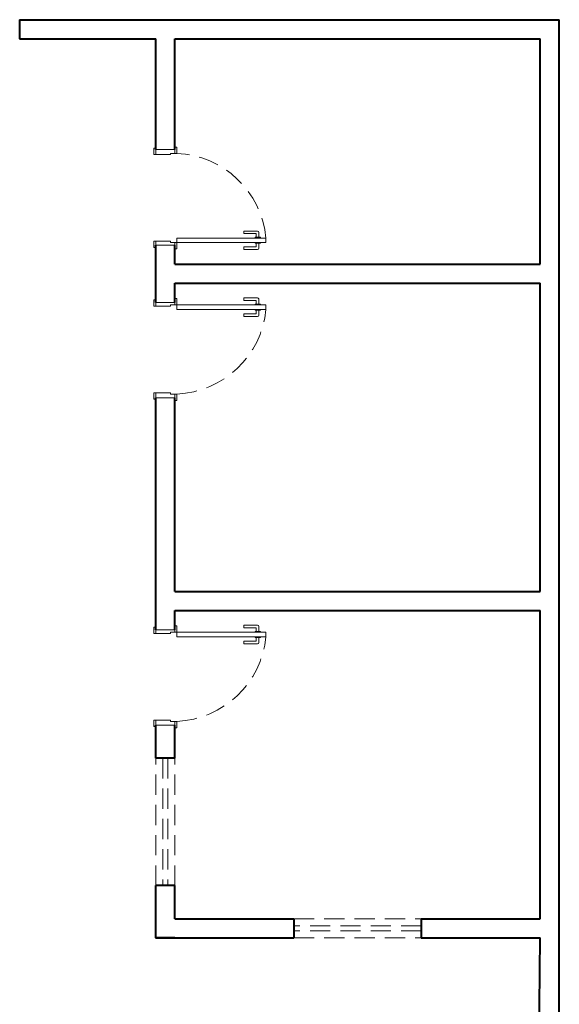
# Model space of a CAD drawing. Header units: millimetres. Extents: x 53 to 3943, y 29 to 3483.
# Tile 44 of 52: x 3882.56 to 3891.04, y 3467.32 to 3482.79. Entities that reach past the tile are written whole.
import ezdxf

# ---------------------------------------------------------------- set-up
doc = ezdxf.new("R2010")
doc.units = ezdxf.units.MM
doc.header["$MEASUREMENT"] = 0
doc.linetypes.add('HIDDEN2', pattern=[0.47625, 0.3175, -0.15875])
doc.layers.add('MB_ALVENARIA', color=7, linetype='Continuous', lineweight=40)
doc.layers.add('MB_ESQUADRIA', color=7, linetype='Continuous', lineweight=5)

msp = doc.modelspace()

# ---------------------------------------------------------------- linework, layer by layer
at = {"layer": 'MB_ALVENARIA'}
for points in [[(3882.56, 3482.786), (3891.04, 3482.786)], [(3882.56, 3482.786), (3882.56, 3482.486)], [(3891.04, 3467.066), (3891.04, 3482.786)], [(3882.56, 3482.486), (3884.7, 3482.486)], [(3884.7, 3480.746), (3884.7, 3482.486)], [(3885, 3482.486), (3890.74, 3482.486)], [(3885, 3480.746), (3885, 3482.486)], [(3890.74, 3478.946), (3890.74, 3482.486)], [(3884.7, 3478.346), (3884.7, 3479.246)], [(3885, 3478.946), (3885, 3479.246)], [(3885, 3478.946), (3890.74, 3478.946)], [(3885, 3478.646), (3890.74, 3478.646)], [(3885, 3478.346), (3885, 3478.646)], [(3890.74, 3473.806), (3890.74, 3478.646)], [(3884.7, 3473.206), (3884.7, 3476.846)], [(3885, 3473.806), (3885, 3476.846)], [(3885, 3473.806), (3890.74, 3473.806)], [(3885, 3473.206), (3885, 3473.506)], [(3885, 3473.506), (3890.74, 3473.506)], [(3890.74, 3468.666), (3890.74, 3473.506)], [(3884.7, 3471.186), (3884.7, 3471.706)], [(3885, 3471.186), (3885, 3471.706)], [(3885, 3471.186), (3884.7, 3471.186)], [(3884.7, 3468.366), (3884.7, 3469.186)], [(3885, 3469.186), (3884.7, 3469.186)], [(3885, 3468.666), (3885, 3469.186)], [(3885, 3468.366), (3884.7, 3468.366), (3884.7, 3468.666)], [(3885, 3468.666), (3886.87, 3468.666)], [(3886.87, 3468.666), (3886.87, 3468.366)], [(3888.87, 3468.666), (3890.74, 3468.666)], [(3888.87, 3468.666), (3888.87, 3468.366)], [(3884.7, 3468.366), (3886.87, 3468.366)], [(3888.87, 3468.366), (3890.74, 3468.366)], [(3890.48, 3441.669), (3890.74, 3468.366)]]:
    msp.add_lwpolyline(points, dxfattribs=at)
at = {"layer": 'MB_ESQUADRIA'}
for p, q in [((3884.7, 3480.666), (3884.7, 3480.736)), ((3884.7, 3480.666), (3884.7, 3480.736)), ((3884.93, 3480.666), (3884.7, 3480.666)), ((3884.93, 3480.666), (3884.7, 3480.666)), ((3884.93, 3480.686), (3884.93, 3480.666)), ((3884.93, 3480.686), (3885, 3480.686)), ((3884.93, 3480.686), (3884.93, 3480.666)), ((3884.93, 3480.686), (3885, 3480.686)), ((3885, 3480.686), (3885, 3480.736)), ((3885, 3480.686), (3885, 3480.736)), ((3886.085, 3479.466), (3886.085, 3479.426)), ((3886.299, 3479.466), (3886.085, 3479.466)), ((3886.085, 3479.466), (3886.085, 3479.426)), ((3886.299, 3479.466), (3886.085, 3479.466)), ((3886.085, 3479.426), (3886.269, 3479.426)), ((3886.085, 3479.426), (3886.269, 3479.426)), ((3886.259, 3479.369), (3886.259, 3479.356)), ((3886.344, 3479.369), (3886.259, 3479.369)), ((3886.259, 3479.369), (3886.259, 3479.356)), ((3886.344, 3479.369), (3886.259, 3479.369)), ((3886.279, 3479.416), (3886.279, 3479.369)), ((3886.279, 3479.416), (3886.279, 3479.369)), ((3886.319, 3479.369), (3886.319, 3479.446)), ((3886.319, 3479.369), (3886.319, 3479.446)), ((3886.344, 3479.357), (3886.344, 3479.369)), ((3886.344, 3479.357), (3886.344, 3479.369)), ((3884.93, 3479.306), (3884.7, 3479.306)), ((3884.7, 3479.306), (3884.7, 3479.236)), ((3884.93, 3479.306), (3884.7, 3479.306)), ((3884.7, 3479.306), (3884.7, 3479.236)), ((3884.93, 3479.306), (3884.7, 3479.306)), ((3884.7, 3479.306), (3884.7, 3479.236)), ((3884.93, 3479.306), (3884.7, 3479.306)), ((3884.7, 3479.306), (3884.7, 3479.236)), ((3884.93, 3479.286), (3884.93, 3479.306)), ((3884.93, 3479.286), (3884.93, 3479.306)), ((3884.93, 3479.286), (3884.93, 3479.306)), ((3884.93, 3479.286), (3884.93, 3479.306)), ((3884.93, 3479.286), (3885, 3479.286)), ((3884.93, 3479.286), (3885, 3479.286)), ((3884.93, 3479.286), (3885, 3479.286)), ((3884.93, 3479.286), (3885, 3479.286)), ((3885, 3479.286), (3885, 3479.236)), ((3885, 3479.286), (3885, 3479.236)), ((3885, 3479.286), (3885, 3479.236)), ((3885, 3479.286), (3885, 3479.236)), ((3886.085, 3479.176), (3886.085, 3479.216)), ((3886.085, 3479.216), (3886.269, 3479.216)), ((3886.085, 3479.176), (3886.085, 3479.216)), ((3886.085, 3479.216), (3886.269, 3479.216)), ((3886.259, 3479.274), (3886.259, 3479.286)), ((3886.259, 3479.274), (3886.259, 3479.286)), ((3886.345, 3479.274), (3886.259, 3479.274)), ((3886.345, 3479.274), (3886.259, 3479.274)), ((3886.279, 3479.226), (3886.279, 3479.274)), ((3886.279, 3479.226), (3886.279, 3479.274)), ((3886.319, 3479.274), (3886.319, 3479.197)), ((3886.319, 3479.274), (3886.319, 3479.197)), ((3886.345, 3479.287), (3886.345, 3479.274)), ((3886.345, 3479.287), (3886.345, 3479.274)), ((3886.299, 3479.177), (3886.085, 3479.176)), ((3886.299, 3479.177), (3886.085, 3479.176)), ((3884.7, 3478.286), (3884.7, 3478.356)), ((3884.7, 3478.286), (3884.7, 3478.356)), ((3884.7, 3478.286), (3884.7, 3478.356)), ((3884.7, 3478.286), (3884.7, 3478.356)), ((3884.93, 3478.286), (3884.7, 3478.286)), ((3884.93, 3478.286), (3884.7, 3478.286)), ((3884.93, 3478.286), (3884.7, 3478.286)), ((3884.93, 3478.286), (3884.7, 3478.286)), ((3884.93, 3478.306), (3885, 3478.306)), ((3884.93, 3478.306), (3884.93, 3478.286)), ((3884.93, 3478.306), (3885, 3478.306)), ((3884.93, 3478.306), (3884.93, 3478.286)), ((3884.93, 3478.306), (3885, 3478.306)), ((3884.93, 3478.306), (3884.93, 3478.286)), ((3884.93, 3478.306), (3885, 3478.306)), ((3884.93, 3478.306), (3884.93, 3478.286)), ((3885, 3478.306), (3885, 3478.356)), ((3885, 3478.306), (3885, 3478.356)), ((3885, 3478.306), (3885, 3478.356)), ((3885, 3478.306), (3885, 3478.356)), ((3886.085, 3478.415), (3886.085, 3478.375)), ((3886.299, 3478.415), (3886.085, 3478.415)), ((3886.085, 3478.415), (3886.085, 3478.375)), ((3886.299, 3478.415), (3886.085, 3478.415)), ((3886.085, 3478.375), (3886.269, 3478.375)), ((3886.085, 3478.375), (3886.269, 3478.375)), ((3886.259, 3478.318), (3886.259, 3478.305)), ((3886.345, 3478.318), (3886.259, 3478.318)), ((3886.259, 3478.318), (3886.259, 3478.305)), ((3886.345, 3478.318), (3886.259, 3478.318)), ((3886.279, 3478.365), (3886.279, 3478.318)), ((3886.279, 3478.365), (3886.279, 3478.318)), ((3886.319, 3478.318), (3886.319, 3478.395)), ((3886.319, 3478.318), (3886.319, 3478.395)), ((3886.345, 3478.305), (3886.345, 3478.318)), ((3886.345, 3478.305), (3886.345, 3478.318)), ((3886.085, 3478.125), (3886.085, 3478.165)), ((3886.085, 3478.165), (3886.269, 3478.165)), ((3886.085, 3478.125), (3886.085, 3478.165)), ((3886.085, 3478.165), (3886.269, 3478.165)), ((3886.299, 3478.125), (3886.085, 3478.125)), ((3886.299, 3478.125), (3886.085, 3478.125)), ((3886.259, 3478.222), (3886.259, 3478.235)), ((3886.259, 3478.222), (3886.259, 3478.235)), ((3886.344, 3478.222), (3886.259, 3478.222)), ((3886.344, 3478.222), (3886.259, 3478.222)), ((3886.279, 3478.175), (3886.279, 3478.222)), ((3886.279, 3478.175), (3886.279, 3478.222)), ((3886.319, 3478.222), (3886.319, 3478.145)), ((3886.319, 3478.222), (3886.319, 3478.145)), ((3886.344, 3478.235), (3886.344, 3478.222)), ((3886.344, 3478.235), (3886.344, 3478.222)), ((3884.93, 3476.926), (3884.7, 3476.926)), ((3884.7, 3476.926), (3884.7, 3476.856)), ((3884.93, 3476.926), (3884.7, 3476.926)), ((3884.7, 3476.926), (3884.7, 3476.856)), ((3884.93, 3476.906), (3884.93, 3476.926)), ((3884.93, 3476.906), (3884.93, 3476.926)), ((3884.93, 3476.906), (3885, 3476.906)), ((3884.93, 3476.906), (3885, 3476.906)), ((3885, 3476.906), (3885, 3476.856)), ((3885, 3476.906), (3885, 3476.856)), ((3884.7, 3473.146), (3884.7, 3473.216)), ((3884.7, 3473.146), (3884.7, 3473.216)), ((3884.7, 3473.146), (3884.7, 3473.216)), ((3884.7, 3473.146), (3884.7, 3473.216)), ((3885, 3473.166), (3885, 3473.216)), ((3885, 3473.166), (3885, 3473.216)), ((3885, 3473.166), (3885, 3473.216)), ((3885, 3473.166), (3885, 3473.216)), ((3886.085, 3473.275), (3886.085, 3473.235)), ((3886.299, 3473.275), (3886.085, 3473.275)), ((3886.085, 3473.275), (3886.085, 3473.235)), ((3886.299, 3473.275), (3886.085, 3473.275)), ((3886.085, 3473.235), (3886.269, 3473.235)), ((3886.085, 3473.235), (3886.269, 3473.235)), ((3886.259, 3473.178), (3886.259, 3473.165)), ((3886.345, 3473.178), (3886.259, 3473.178)), ((3886.259, 3473.178), (3886.259, 3473.165)), ((3886.345, 3473.178), (3886.259, 3473.178)), ((3886.279, 3473.225), (3886.279, 3473.178)), ((3886.279, 3473.225), (3886.279, 3473.178)), ((3886.319, 3473.178), (3886.319, 3473.255)), ((3886.319, 3473.178), (3886.319, 3473.255)), ((3886.345, 3473.165), (3886.345, 3473.178)), ((3886.345, 3473.165), (3886.345, 3473.178)), ((3884.93, 3473.146), (3884.7, 3473.146)), ((3884.93, 3473.146), (3884.7, 3473.146)), ((3884.93, 3473.146), (3884.7, 3473.146)), ((3884.93, 3473.146), (3884.7, 3473.146)), ((3884.93, 3473.166), (3885, 3473.166)), ((3884.93, 3473.166), (3884.93, 3473.146)), ((3884.93, 3473.166), (3885, 3473.166)), ((3884.93, 3473.166), (3884.93, 3473.146)), ((3884.93, 3473.166), (3885, 3473.166)), ((3884.93, 3473.166), (3884.93, 3473.146)), ((3884.93, 3473.166), (3885, 3473.166)), ((3884.93, 3473.166), (3884.93, 3473.146)), ((3886.085, 3472.985), (3886.085, 3473.025)), ((3886.085, 3473.025), (3886.269, 3473.025)), ((3886.085, 3472.985), (3886.085, 3473.025)), ((3886.085, 3473.025), (3886.269, 3473.025)), ((3886.259, 3473.082), (3886.259, 3473.095)), ((3886.259, 3473.082), (3886.259, 3473.095)), ((3886.344, 3473.082), (3886.259, 3473.082)), ((3886.344, 3473.082), (3886.259, 3473.082)), ((3886.279, 3473.035), (3886.279, 3473.082)), ((3886.279, 3473.035), (3886.279, 3473.082)), ((3886.319, 3473.082), (3886.319, 3473.005)), ((3886.319, 3473.082), (3886.319, 3473.005)), ((3886.344, 3473.095), (3886.344, 3473.082)), ((3886.344, 3473.095), (3886.344, 3473.082)), ((3886.299, 3472.985), (3886.085, 3472.985)), ((3886.299, 3472.985), (3886.085, 3472.985)), ((3884.93, 3471.786), (3884.7, 3471.786)), ((3884.7, 3471.786), (3884.7, 3471.716)), ((3884.93, 3471.786), (3884.7, 3471.786)), ((3884.7, 3471.786), (3884.7, 3471.716)), ((3884.93, 3471.766), (3884.93, 3471.786)), ((3884.93, 3471.766), (3884.93, 3471.786)), ((3884.93, 3471.766), (3885, 3471.766)), ((3884.93, 3471.766), (3885, 3471.766)), ((3885, 3471.766), (3885, 3471.716)), ((3885, 3471.766), (3885, 3471.716))]:
    msp.add_line(p, q, dxfattribs=at)
for points in [[(3884.7, 3480.666), (3884.67, 3480.666), (3884.67, 3480.766), (3884.7, 3480.766), (3884.7, 3480.736)], [(3884.7, 3480.666), (3884.67, 3480.666), (3884.67, 3480.766), (3884.7, 3480.766), (3884.7, 3480.736)], [(3885, 3480.736), (3885, 3480.786), (3885.03, 3480.786), (3885.03, 3480.686), (3885, 3480.686), (3885, 3480.686)], [(3885, 3480.736), (3885, 3480.786), (3885.03, 3480.786), (3885.03, 3480.686), (3885, 3480.686), (3885, 3480.686)], [(3884.7, 3480.746), (3885, 3480.746)], [(3884.7, 3479.306), (3884.67, 3479.306), (3884.67, 3479.206), (3884.7, 3479.206), (3884.7, 3479.236)], [(3884.7, 3479.306), (3884.67, 3479.306), (3884.67, 3479.206), (3884.7, 3479.206), (3884.7, 3479.236)], [(3884.7, 3479.306), (3884.67, 3479.306), (3884.67, 3479.206), (3884.7, 3479.206), (3884.7, 3479.236)], [(3884.7, 3479.306), (3884.67, 3479.306), (3884.67, 3479.206), (3884.7, 3479.206), (3884.7, 3479.236)], [(3885, 3479.246), (3885, 3479.246), (3884.7, 3479.246)], [(3885, 3479.236), (3885, 3479.186), (3885.03, 3479.186), (3885.03, 3479.286), (3885, 3479.286), (3885, 3479.286)], [(3885, 3479.236), (3885, 3479.186), (3885.03, 3479.186), (3885.03, 3479.286), (3885, 3479.286), (3885, 3479.286)], [(3885, 3479.236), (3885, 3479.186), (3885.03, 3479.186), (3885.03, 3479.286), (3885, 3479.286), (3885, 3479.286)], [(3885, 3479.236), (3885, 3479.186), (3885.03, 3479.186), (3885.03, 3479.286), (3885, 3479.286), (3885, 3479.286)], [(3886.43, 3479.356), (3885.03, 3479.356), (3885.03, 3479.286), (3886.43, 3479.286), (3886.43, 3479.356)], [(3884.7, 3478.286), (3884.67, 3478.286), (3884.67, 3478.386), (3884.7, 3478.386), (3884.7, 3478.356)], [(3884.7, 3478.286), (3884.67, 3478.286), (3884.67, 3478.386), (3884.7, 3478.386), (3884.7, 3478.356)], [(3884.7, 3478.286), (3884.67, 3478.286), (3884.67, 3478.386), (3884.7, 3478.386), (3884.7, 3478.356)], [(3884.7, 3478.286), (3884.67, 3478.286), (3884.67, 3478.386), (3884.7, 3478.386), (3884.7, 3478.356)], [(3885, 3478.346), (3885, 3478.346), (3884.7, 3478.346)], [(3885, 3478.356), (3885, 3478.406), (3885.03, 3478.406), (3885.03, 3478.306), (3885, 3478.306), (3885, 3478.306)], [(3885, 3478.356), (3885, 3478.406), (3885.03, 3478.406), (3885.03, 3478.306), (3885, 3478.306), (3885, 3478.306)], [(3885, 3478.356), (3885, 3478.406), (3885.03, 3478.406), (3885.03, 3478.306), (3885, 3478.306), (3885, 3478.306)], [(3885, 3478.356), (3885, 3478.406), (3885.03, 3478.406), (3885.03, 3478.306), (3885, 3478.306), (3885, 3478.306)], [(3886.43, 3478.236), (3885.03, 3478.236), (3885.03, 3478.306), (3886.43, 3478.306), (3886.43, 3478.236)], [(3884.7, 3476.926), (3884.67, 3476.926), (3884.67, 3476.826), (3884.7, 3476.826), (3884.7, 3476.856)], [(3884.7, 3476.926), (3884.67, 3476.926), (3884.67, 3476.826), (3884.7, 3476.826), (3884.7, 3476.856)], [(3885, 3476.856), (3885, 3476.806), (3885.03, 3476.806), (3885.03, 3476.906), (3885, 3476.906), (3885, 3476.906)], [(3885, 3476.856), (3885, 3476.806), (3885.03, 3476.806), (3885.03, 3476.906), (3885, 3476.906), (3885, 3476.906)], [(3884.7, 3476.846), (3885, 3476.846)], [(3884.7, 3473.146), (3884.67, 3473.146), (3884.67, 3473.246), (3884.7, 3473.246), (3884.7, 3473.216)], [(3884.7, 3473.146), (3884.67, 3473.146), (3884.67, 3473.246), (3884.7, 3473.246), (3884.7, 3473.216)], [(3884.7, 3473.146), (3884.67, 3473.146), (3884.67, 3473.246), (3884.7, 3473.246), (3884.7, 3473.216)], [(3884.7, 3473.146), (3884.67, 3473.146), (3884.67, 3473.246), (3884.7, 3473.246), (3884.7, 3473.216)], [(3885, 3473.206), (3885, 3473.206), (3884.7, 3473.206)], [(3885, 3473.216), (3885, 3473.266), (3885.03, 3473.266), (3885.03, 3473.166), (3885, 3473.166), (3885, 3473.166)], [(3885, 3473.216), (3885, 3473.266), (3885.03, 3473.266), (3885.03, 3473.166), (3885, 3473.166), (3885, 3473.166)], [(3885, 3473.216), (3885, 3473.266), (3885.03, 3473.266), (3885.03, 3473.166), (3885, 3473.166), (3885, 3473.166)], [(3885, 3473.216), (3885, 3473.266), (3885.03, 3473.266), (3885.03, 3473.166), (3885, 3473.166), (3885, 3473.166)], [(3886.43, 3473.096), (3885.03, 3473.096), (3885.03, 3473.166), (3886.43, 3473.166), (3886.43, 3473.096)], [(3884.7, 3471.786), (3884.67, 3471.786), (3884.67, 3471.686), (3884.7, 3471.686), (3884.7, 3471.716)], [(3884.7, 3471.786), (3884.67, 3471.786), (3884.67, 3471.686), (3884.7, 3471.686), (3884.7, 3471.716)], [(3884.7, 3471.706), (3885, 3471.706)], [(3885, 3471.716), (3885, 3471.666), (3885.03, 3471.666), (3885.03, 3471.766), (3885, 3471.766), (3885, 3471.766)], [(3885, 3471.716), (3885, 3471.666), (3885.03, 3471.666), (3885.03, 3471.766), (3885, 3471.766), (3885, 3471.766)]]:
    msp.add_lwpolyline(points, dxfattribs=at)
at = {"layer": 'MB_ESQUADRIA', "linetype": 'HIDDEN2'}
for points in [[(3884.7, 3469.186), (3884.7, 3471.186)], [(3884.81, 3471.186), (3884.81, 3469.186)], [(3884.89, 3471.186), (3884.89, 3469.186)], [(3885, 3469.186), (3885, 3471.186)], [(3886.87, 3468.666), (3888.87, 3468.666)], [(3888.87, 3468.556), (3886.87, 3468.556)], [(3888.87, 3468.476), (3886.87, 3468.476)], [(3886.87, 3468.366), (3888.87, 3468.366)]]:
    msp.add_lwpolyline(points, dxfattribs=at)
for centre, start, end in [((3884.967, 3479.218), 5.4262, 87.5491), ((3884.967, 3479.218), 5.4262, 87.5491), ((3884.967, 3478.374), 272.4509, 354.5738), ((3884.967, 3478.374), 272.4509, 354.5738), ((3884.967, 3473.234), 272.4509, 354.5738), ((3884.967, 3473.234), 272.4509, 354.5738)]:
    msp.add_arc(centre, 1.469, start, end, dxfattribs=at)
at = {"layer": 'MB_ESQUADRIA'}
for centre, radius, start, end in [((3886.269, 3479.416), 0.01, 0.0289, 90.0289), ((3886.269, 3479.416), 0.01, 0.0289, 90.0289), ((3886.299, 3479.446), 0.02, 0.0289, 90.0289), ((3886.299, 3479.446), 0.02, 0.0289, 90.0289), ((3886.269, 3479.226), 0.01, 270.0289, 0.0289), ((3886.269, 3479.226), 0.01, 270.0289, 0.0289), ((3886.299, 3479.197), 0.02, 270.0289, 0.0289), ((3886.299, 3479.197), 0.02, 270.0289, 0.0289), ((3886.269, 3478.365), 0.01, 359.9711, 89.9711), ((3886.269, 3478.365), 0.01, 359.9711, 89.9711), ((3886.299, 3478.395), 0.02, 359.9711, 89.9711), ((3886.299, 3478.395), 0.02, 359.9711, 89.9711), ((3886.269, 3478.175), 0.01, 269.9711, 359.9711), ((3886.269, 3478.175), 0.01, 269.9711, 359.9711), ((3886.299, 3478.145), 0.02, 269.9711, 359.9711), ((3886.299, 3478.145), 0.02, 269.9711, 359.9711), ((3886.269, 3473.225), 0.01, 359.9711, 89.9711), ((3886.269, 3473.225), 0.01, 359.9711, 89.9711), ((3886.299, 3473.255), 0.02, 359.9711, 89.9711), ((3886.299, 3473.255), 0.02, 359.9711, 89.9711), ((3886.269, 3473.035), 0.01, 269.9711, 359.9711), ((3886.269, 3473.035), 0.01, 269.9711, 359.9711), ((3886.299, 3473.005), 0.02, 269.9711, 359.9711), ((3886.299, 3473.005), 0.02, 269.9711, 359.9711)]:
    msp.add_arc(centre, radius, start, end, dxfattribs=at)

doc.saveas('drawing.dxf')
